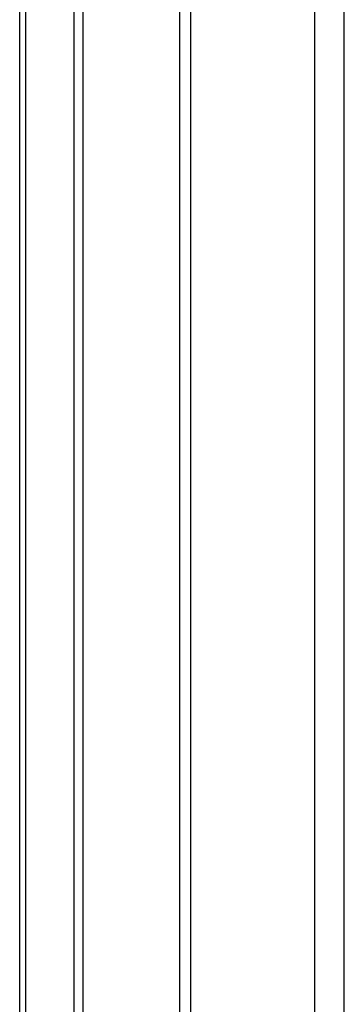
# Model space of a CAD drawing. Header units: inches. Extents: x 0 to 192, y -11 to 125.
# Tile 50 of 66: x 168.84 to 170.14, y 63.7 to 67.62. Entities that reach past the tile are written whole.
import ezdxf

# ---------------------------------------------------------------- set-up
doc = ezdxf.new("R2010")
doc.units = ezdxf.units.IN
doc.header["$LTSCALE"] = 11.537764
doc.header["$MEASUREMENT"] = 0
doc.layers.add('Visible Edges(ANSI)', color=7, linetype='Continuous', lineweight=25)
doc.layers.add('Visible Tangent Edges(ANSI)', color=7, linetype='Continuous', lineweight=25)

msp = doc.modelspace()

# ---------------------------------------------------------------- linework, layer by layer
at = {"layer": 'Visible Edges(ANSI)'}
for p, q in [((168.84235, 54.64148), (168.84235, 72.82738)), ((169.09558, 54.45637), (169.09558, 72.76646)), ((169.0581, 72.74482), (169.0581, 54.43473))]:
    msp.add_line(p, q, dxfattribs=at)
at = {"layer": 'Visible Tangent Edges(ANSI)'}
for p, q in [((170.1379, 54.06593), (170.1379, 73.52468)), ((170.0191, 73.45871), (170.0191, 54.06593)), ((169.4816, 55.01487), (169.4816, 73.14577)), ((169.52544, 55.01487), (169.52544, 73.14577)), ((168.86695, 54.5408), (168.86695, 72.85948))]:
    msp.add_line(p, q, dxfattribs=at)

doc.saveas('drawing.dxf')
